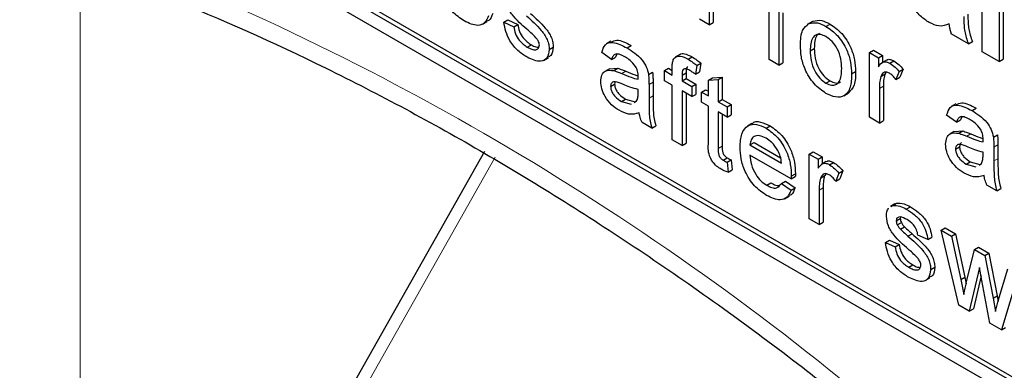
# Paper-space layout 'Blatt2' of a CAD drawing. Header units: millimetres. Extents: x 5 to 418, y 2 to 292.
# Tile 15 of 87: x 140.33 to 143.78, y 149.01 to 150.24. Entities that reach past the tile are written whole.
import ezdxf

# ---------------------------------------------------------------- set-up
doc = ezdxf.new("R2010")
doc.units = ezdxf.units.MM

psp = doc.layouts.new('Blatt2')

# ---------------------------------------------------------------- linework, layer by layer
at = {"color": 7, "linetype": 'Continuous', "lineweight": 25}
for p, q in [((138.3369, 152.08), (145.4079, 147.998)), ((140.1471, 151.084), (145.4079, 148.047)), ((140.1612, 151.0922), (145.4221, 148.0551)), ((143.6993, 150.1275), (143.6993, 150.4868)), ((143.7591, 150.4522), (143.7591, 150.093)), ((143.7733, 150.4604), (143.7733, 150.1011)), ((142.7445, 150.3644), (142.7445, 150.2215)), ((142.7586, 150.3726), (142.7586, 150.2296)), ((142.9539, 150.1006), (142.9539, 150.2915)), ((142.9883, 150.2716), (142.9883, 150.0807)), ((143.0025, 150.2635), (143.0025, 150.0888)), ((141.9508, 150.2236), (141.9667, 150.2328)), ((142.0259, 150.2305), (142.04, 150.2387)), ((142.0259, 150.2305), (142.0603, 150.2146)), ((142.04, 150.2387), (142.0745, 150.2228)), ((142.0603, 150.2146), (142.0745, 150.2228)), ((142.7445, 150.2215), (142.71, 150.2413)), ((142.7445, 150.2215), (142.7586, 150.2296)), ((143.1031, 150.232), (143.0872, 150.2228)), ((143.093, 150.226), (143.1072, 150.2342)), ((143.1531, 150.2163), (143.1673, 150.2244)), ((143.6514, 150.1551), (143.5916, 150.1897)), ((142.1078, 150.1435), (142.1219, 150.1516)), ((142.1843, 150.1356), (142.1985, 150.1437)), ((142.4003, 150.164), (142.3844, 150.1548)), ((142.4573, 150.1406), (142.4714, 150.1488)), ((143.0979, 150.1309), (143.1121, 150.1391)), ((143.6514, 150.1551), (143.6656, 150.1633)), ((142.1655, 150.0969), (142.1814, 150.1061)), ((142.4027, 150.1005), (142.3683, 150.1244)), ((142.4027, 150.1005), (142.4169, 150.1087)), ((142.4214, 150.1185), (142.4169, 150.1087)), ((142.6412, 150.1172), (142.6253, 150.108)), ((142.6703, 150.1012), (142.6844, 150.1094)), ((143.3053, 150.1244), (143.3194, 150.1326)), ((143.3053, 149.8977), (143.3053, 150.1244)), ((143.3053, 150.1244), (143.3363, 150.1065)), ((143.3194, 150.1326), (143.3505, 150.1147)), ((143.3363, 150.1065), (143.3505, 150.1147)), ((143.3363, 150.1065), (143.3363, 150.0749)), ((143.3505, 150.1147), (143.3505, 150.0897)), ((143.7591, 150.093), (143.6993, 150.1275)), ((142.7008, 150.0797), (142.6959, 150.0486)), ((142.7008, 150.0797), (142.7149, 150.0878)), ((142.7149, 150.0878), (142.71, 150.0568)), ((142.9883, 150.0807), (142.9539, 150.1006)), ((142.9883, 150.0807), (143.0025, 150.0888)), ((143.365, 150.0981), (143.3491, 150.089)), ((143.3764, 150.0874), (143.3906, 150.0955)), ((143.7591, 150.093), (143.7733, 150.1011)), ((142.3951, 150.0678), (142.3792, 150.0586)), ((142.3951, 150.0677), (142.4246, 150.0695)), ((142.4105, 150.0613), (142.4246, 150.0695)), ((142.532, 150.0478), (142.5461, 150.0559)), ((142.5874, 150.0615), (142.6015, 150.0697)), ((142.5874, 150.0257), (142.5874, 150.0615)), ((142.5874, 150.0615), (142.6149, 150.0456)), ((142.6015, 150.0697), (142.6149, 150.062)), ((142.6149, 150.0456), (142.6149, 150.0687)), ((142.6494, 150.0449), (142.6635, 150.0531)), ((142.6494, 150.0449), (142.6494, 150.0257)), ((142.6635, 150.0531), (142.6635, 150.0339)), ((142.6959, 150.0486), (142.71, 150.0568)), ((142.7417, 150.0276), (142.7559, 150.0358)), ((142.7559, 150.0358), (142.7903, 150.0385)), ((142.7762, 150.0304), (142.7903, 150.0385)), ((142.7903, 150.0385), (142.7903, 149.9607)), ((143.2426, 150.0504), (143.2567, 150.0586)), ((143.3451, 150.0406), (143.3592, 150.0488)), ((143.3631, 150.0545), (143.3592, 150.0488)), ((143.4087, 150.0581), (143.3979, 150.0298)), ((143.3979, 150.0298), (143.412, 150.038)), ((143.4087, 150.0581), (143.4228, 150.0663)), ((143.4228, 150.0663), (143.412, 150.038)), ((142.3993, 150.0057), (142.4134, 150.0139)), ((142.5337, 150.0128), (142.5337, 149.9643)), ((142.5478, 150.021), (142.5478, 149.9724)), ((142.6149, 150.0098), (142.5874, 150.0257)), ((142.6149, 149.8189), (142.6149, 150.0098)), ((142.6494, 150.0257), (142.6635, 150.0339)), ((142.6494, 150.0257), (142.6838, 150.0059)), ((142.6635, 150.0339), (142.698, 150.014)), ((142.6838, 150.0059), (142.698, 150.014)), ((142.6838, 150.0059), (142.6838, 149.9701)), ((142.698, 150.014), (142.698, 149.9782)), ((142.7417, 150.0276), (142.7762, 150.0304)), ((142.7417, 149.9724), (142.7417, 150.0276)), ((142.7762, 150.0304), (142.7762, 149.9525)), ((143.1531, 150.0174), (143.1673, 150.0255)), ((143.3539, 150.0064), (143.3539, 149.886)), ((142.4956, 149.9836), (142.4958, 149.9951)), ((142.6838, 149.9701), (142.6494, 149.9899)), ((142.6494, 149.9899), (142.6494, 149.799)), ((142.6635, 149.9818), (142.6635, 149.8072)), ((142.6838, 149.9701), (142.698, 149.9782)), ((142.7176, 149.9863), (142.7317, 149.9945)), ((142.7176, 149.9505), (142.7176, 149.9863)), ((142.7176, 149.9863), (142.7417, 149.9724)), ((142.7317, 149.9945), (142.7417, 149.9888)), ((143.2153, 149.9728), (143.2312, 149.982)), ((143.3398, 149.9983), (143.3398, 149.8778)), ((142.437, 149.9534), (142.4511, 149.9616)), ((142.437, 149.9534), (142.4709, 149.9441)), ((142.4511, 149.9616), (142.485, 149.9523)), ((142.4816, 149.9501), (142.4905, 149.9551)), ((142.7417, 149.9366), (142.7176, 149.9505)), ((142.7417, 149.8094), (142.7417, 149.9366)), ((142.7762, 149.9525), (142.7903, 149.9607)), ((142.7762, 149.9525), (142.8072, 149.9346)), ((142.7903, 149.9607), (142.8213, 149.9428)), ((142.8072, 149.9346), (142.8213, 149.9428)), ((142.8072, 149.9346), (142.8072, 149.8988)), ((142.8213, 149.9428), (142.8213, 149.907)), ((143.6074, 149.9445), (143.5915, 149.9353)), ((142.8072, 149.8988), (142.7762, 149.9167)), ((142.7762, 149.9167), (142.7762, 149.7881)), ((142.7903, 149.9086), (142.7903, 149.7962)), ((142.8072, 149.8988), (142.8213, 149.907)), ((143.6098, 149.881), (143.5754, 149.9049)), ((143.6284, 149.8991), (143.624, 149.8892)), ((143.6644, 149.9211), (143.6785, 149.9293)), ((142.544, 149.8598), (142.5095, 149.8797)), ((142.544, 149.8598), (142.5581, 149.868)), ((142.8941, 149.8759), (142.8782, 149.8667)), ((142.9434, 149.86), (142.9575, 149.8681)), ((143.3398, 149.8778), (143.3053, 149.8977)), ((143.3398, 149.8778), (143.3539, 149.886)), ((143.6098, 149.881), (143.624, 149.8892)), ((143.6022, 149.8483), (143.5863, 149.8391)), ((143.6022, 149.8482), (143.6317, 149.85)), ((143.6176, 149.8419), (143.6317, 149.85)), ((143.7391, 149.8283), (143.7532, 149.8364)), ((142.6494, 149.799), (142.6149, 149.8189)), ((142.6494, 149.799), (142.6635, 149.8072)), ((142.8871, 149.801), (142.9012, 149.8092)), ((142.8871, 149.801), (142.9973, 149.7373)), ((142.9012, 149.8092), (142.994, 149.7556)), ((143.7549, 149.8015), (143.7549, 149.7529)), ((141.9578, 149.7783), (141.3033, 148.6177)), ((143.0316, 149.6818), (142.8871, 149.7652)), ((143.0945, 149.7688), (143.1086, 149.7769)), ((143.0945, 149.542), (143.0945, 149.7688)), ((143.0945, 149.7688), (143.1255, 149.7509)), ((143.1086, 149.7769), (143.1396, 149.7591)), ((143.6064, 149.7862), (143.6205, 149.7944)), ((143.7027, 149.7641), (143.7028, 149.7756)), ((143.7407, 149.7933), (143.7407, 149.7448)), ((142.7937, 149.7475), (142.8078, 149.7557)), ((142.8072, 149.7407), (142.8213, 149.7489)), ((142.8072, 149.7407), (142.8106, 149.7053)), ((142.8213, 149.7489), (142.8248, 149.7135)), ((143.1255, 149.7509), (143.1396, 149.7591)), ((143.1255, 149.7509), (143.1255, 149.7192)), ((143.1542, 149.7425), (143.1383, 149.7333)), ((143.1396, 149.7591), (143.1396, 149.7341)), ((143.1656, 149.7317), (143.1797, 149.7399)), ((143.6441, 149.734), (143.6582, 149.7421)), ((143.6441, 149.734), (143.6779, 149.7247)), ((143.6582, 149.7421), (143.6921, 149.7328)), ((143.6887, 149.7307), (143.6976, 149.7356)), ((142.8106, 149.7053), (142.8248, 149.7135)), ((143.0318, 149.6919), (143.0459, 149.7)), ((143.1343, 149.685), (143.1484, 149.6931)), ((143.1523, 149.6988), (143.1484, 149.6931)), ((143.1978, 149.7025), (143.1871, 149.6742)), ((143.1978, 149.7025), (143.212, 149.7106)), ((143.212, 149.7106), (143.2012, 149.6824)), ((142.9458, 149.6597), (142.9599, 149.6679)), ((142.997, 149.666), (143.0111, 149.6741)), ((142.997, 149.666), (143.0307, 149.6425)), ((143.0111, 149.6741), (143.0448, 149.6507)), ((143.0316, 149.6818), (143.0458, 149.6899)), ((143.1871, 149.6742), (143.2012, 149.6824)), ((143.7511, 149.6404), (143.7166, 149.6602)), ((143.0307, 149.6425), (143.0448, 149.6507)), ((143.1289, 149.6426), (143.1289, 149.5222)), ((143.1431, 149.6508), (143.1431, 149.5303)), ((143.7511, 149.6404), (143.7652, 149.6485)), ((143.0091, 149.6127), (143.025, 149.6219)), ((143.3945, 149.5943), (143.3786, 149.5851)), ((143.3811, 149.5848), (143.3861, 149.5885)), ((143.3861, 149.5885), (143.4003, 149.5966)), ((143.3952, 149.593), (143.4003, 149.5966)), ((143.4342, 149.5766), (143.4483, 149.5848)), ((143.1289, 149.5222), (143.0945, 149.542)), ((143.1289, 149.5222), (143.1431, 149.5303)), ((143.399, 149.5352), (143.4131, 149.5434)), ((143.4026, 149.5213), (143.4168, 149.5295)), ((143.414, 149.5484), (143.4131, 149.5434)), ((143.414, 149.5057), (143.4281, 149.5138)), ((143.44, 149.4819), (143.4542, 149.4901)), ((143.5092, 149.4697), (143.4748, 149.4856)), ((143.5564, 149.5021), (143.5706, 149.5103)), ((143.6177, 149.24), (143.5564, 149.5021)), ((143.5564, 149.5021), (143.5923, 149.4814)), ((143.5706, 149.5103), (143.6064, 149.4896)), ((143.5923, 149.4814), (143.6064, 149.4896)), ((143.6064, 149.4896), (143.6393, 149.3385)), ((143.3611, 149.4597), (143.3753, 149.4679)), ((143.3611, 149.4597), (143.3956, 149.4438)), ((143.3753, 149.4679), (143.4097, 149.452)), ((143.3956, 149.4438), (143.4097, 149.452)), ((143.5092, 149.4697), (143.5234, 149.4778)), ((143.5923, 149.4814), (143.6251, 149.3303)), ((143.6441, 149.3173), (143.6732, 149.4347)), ((143.6732, 149.4347), (143.6873, 149.4429)), ((143.6732, 149.4347), (143.7088, 149.4141)), ((143.6873, 149.4429), (143.723, 149.4223)), ((143.7088, 149.4141), (143.723, 149.4223)), ((143.723, 149.4223), (143.7519, 149.2722)), ((143.7088, 149.4141), (143.7377, 149.2641)), ((143.443, 149.3726), (143.4572, 149.3808)), ((143.5196, 149.3648), (143.5337, 149.3729)), ((143.6908, 149.3722), (143.6546, 149.2187)), ((143.6989, 149.3266), (143.6908, 149.3722)), ((143.7561, 149.255), (143.7892, 149.3677)), ((143.8251, 149.347), (143.767, 149.1538)), ((143.5007, 149.3261), (143.5166, 149.3353)), ((143.6251, 149.3303), (143.6393, 149.3385)), ((143.6251, 149.3303), (143.635, 149.2772)), ((143.6393, 149.3385), (143.6436, 149.3151)), ((143.696, 149.3426), (143.6688, 149.2268)), ((143.7269, 149.1769), (143.6989, 149.3266)), ((143.7377, 149.2641), (143.7519, 149.2722)), ((143.7377, 149.2641), (143.7459, 149.2179)), ((143.7459, 149.2179), (143.7561, 149.255)), ((143.7519, 149.2722), (143.7554, 149.2523)), ((143.6546, 149.2187), (143.6177, 149.24)), ((143.6546, 149.2187), (143.6688, 149.2268)), ((143.767, 149.1538), (143.7269, 149.1769)), ((143.767, 149.1538), (143.7811, 149.162))]:
    psp.add_line(p, q, dxfattribs=at)
at = {"color": 7, "linetype": 'Continuous', "lineweight": 18}
for p, q in [((140.543, 150.3392), (140.543, 147.7712)), ((142.4388, 150.0507), (142.453, 150.0589)), ((142.5337, 150.0128), (142.5478, 150.021)), ((143.3398, 149.9983), (143.3539, 150.0064)), ((142.5337, 149.9643), (142.5478, 149.9724)), ((143.6459, 149.8312), (143.66, 149.8394)), ((142.7762, 149.7881), (142.7903, 149.7962)), ((143.7407, 149.7933), (143.7549, 149.8015)), ((141.9949, 149.758), (141.3404, 148.5974)), ((143.7407, 149.7448), (143.7549, 149.7529)), ((143.1289, 149.6426), (143.1431, 149.6508))]:
    psp.add_line(p, q, dxfattribs=at)
psp.add_arc((137.1718, 141.5565), 9.567, 50.30384, 69.70154, dxfattribs=at)
at = {"color": 7, "linetype": 'Continuous', "lineweight": 25}
for points, knots in [([(140.5662, 150.4221), (140.6613, 150.3875), (140.9379, 150.2867), (141.4027, 150.0781), (141.9593, 149.78), (142.5168, 149.4293), (142.9635, 149.1092), (143.2225, 148.9037), (143.2984, 148.8436)], [0, 0, 0, 0, 0.106109, 0.308603, 0.511101, 0.713584, 0.916095, 1, 1, 1, 1]), ([(141.887, 150.2351), (141.8724, 150.245), (141.8435, 150.2648), (141.811, 150.3152), (141.7962, 150.3637), (141.795, 150.3906), (141.7944, 150.404)], [0, 0, 0, 0, 0.279952, 0.558661, 0.778994, 1, 1, 1, 1]), ([(143.5144, 150.2296), (143.5038, 150.2367), (143.4825, 150.2507), (143.457, 150.2851), (143.4422, 150.3211), (143.4407, 150.3412), (143.44, 150.3512)], [0, 0, 0, 0, 0.280489, 0.55953, 0.779597, 1, 1, 1, 1]), ([(142.1058, 150.2069), (142.0883, 150.2221), (142.0664, 150.2411), (142.0442, 150.2713), (142.0326, 150.2942), (142.0306, 150.3108), (142.0293, 150.3219)], [0, 0, 0, 0, 0.501321, 0.626592, 0.751817, 1, 1, 1, 1]), ([(141.9724, 150.2534), (141.9686, 150.2444), (141.9608, 150.2263), (141.9308, 150.2147), (141.9036, 150.2274), (141.887, 150.2351)], [0, 0, 0, 0, 0.2806132, 0.5608329, 1, 1, 1, 1]), ([(141.9866, 150.2616), (141.9832, 150.2516), (141.9789, 150.2387), (141.9682, 150.2353), (141.9658, 150.2346)], [0, 0, 0, 0, 0.776004, 1, 1, 1, 1]), ([(142.1048, 150.2527), (142.1227, 150.2371), (142.145, 150.2176), (142.1686, 150.1873), (142.1779, 150.17), (142.1835, 150.1519), (142.1841, 150.141), (142.1843, 150.1356)], [0, 0, 0, 0, 0.500446, 0.625396, 0.750274, 0.875069, 1, 1, 1, 1]), ([(142.1189, 150.2609), (142.1368, 150.2453), (142.1591, 150.2258), (142.1827, 150.1955), (142.192, 150.1782), (142.1977, 150.1601), (142.1982, 150.1492), (142.1985, 150.1437)], [0, 0, 0, 0, 0.500446, 0.625396, 0.750274, 0.875069, 1, 1, 1, 1]), ([(143.6355, 150.2502), (143.6356, 150.24), (143.6358, 150.2233), (143.638, 150.1989), (143.6435, 150.1771), (143.6488, 150.1624), (143.6514, 150.1551)], [0, 0, 0, 0, 0.340129, 0.560069, 0.779965, 1, 1, 1, 1]), ([(143.6496, 150.2584), (143.6497, 150.2482), (143.65, 150.2315), (143.6521, 150.2071), (143.6576, 150.1852), (143.6629, 150.1706), (143.6656, 150.1633)], [0, 0, 0, 0, 0.340129, 0.560069, 0.779965, 1, 1, 1, 1]), ([(142.1074, 150.1079), (142.0965, 150.1148), (142.0748, 150.1285), (142.047, 150.1618), (142.0315, 150.1984), (142.0277, 150.2198), (142.0259, 150.2305)], [0, 0, 0, 0, 0.280739, 0.559297, 0.779311, 1, 1, 1, 1]), ([(142.0603, 150.2146), (142.0617, 150.2067), (142.0645, 150.1908), (142.0812, 150.1614), (142.0977, 150.1503), (142.1078, 150.1435)], [0, 0, 0, 0, 0.281314, 0.561069, 1, 1, 1, 1]), ([(142.0745, 150.2228), (142.0758, 150.2148), (142.0786, 150.199), (142.0953, 150.1696), (142.1118, 150.1584), (142.1219, 150.1516)], [0, 0, 0, 0, 0.281314, 0.561069, 1, 1, 1, 1]), ([(143.0635, 150.1507), (143.0642, 150.1697), (143.0656, 150.2036), (143.0847, 150.2192), (143.093, 150.226)], [0, 0, 0, 0, 0.560963, 1, 1, 1, 1]), ([(143.093, 150.226), (143.1032, 150.2283), (143.1214, 150.2324), (143.1434, 150.2212), (143.1531, 150.2163)], [0, 0, 0, 0, 0.559033, 1, 1, 1, 1]), ([(143.1072, 150.2342), (143.1174, 150.2365), (143.1356, 150.2406), (143.1576, 150.2294), (143.1673, 150.2244)], [0, 0, 0, 0, 0.559033, 1, 1, 1, 1]), ([(143.1531, 150.2163), (143.1673, 150.2063), (143.1955, 150.1865), (143.2262, 150.1369), (143.2409, 150.0897), (143.242, 150.0635), (143.2426, 150.0504)], [0, 0, 0, 0, 0.279556, 0.5586, 0.778991, 1, 1, 1, 1]), ([(143.1673, 150.2244), (143.1814, 150.2145), (143.2096, 150.1946), (143.2403, 150.1451), (143.255, 150.0979), (143.2562, 150.0717), (143.2567, 150.0586)], [0, 0, 0, 0, 0.279556, 0.5586, 0.778991, 1, 1, 1, 1]), ([(143.5838, 150.2249), (143.5725, 150.2203), (143.5523, 150.2121), (143.526, 150.2243), (143.5144, 150.2296)], [0, 0, 0, 0, 0.559709, 1, 1, 1, 1]), ([(143.5859, 150.215), (143.5856, 150.2168), (143.5849, 150.2201), (143.5841, 150.2234), (143.5838, 150.2249)], [0, 0, 0, 0, 0.560047, 1, 1, 1, 1]), ([(143.5916, 150.1897), (143.5904, 150.1944), (143.5884, 150.2029), (143.5867, 150.2113), (143.5859, 150.215)], [0, 0, 0, 0, 0.559958, 1, 1, 1, 1]), ([(142.1381, 150.1766), (142.1322, 150.1825), (142.1215, 150.1932), (142.1106, 150.2027), (142.1058, 150.2069)], [0, 0, 0, 0, 0.559788, 1, 1, 1, 1]), ([(142.1499, 150.1514), (142.1497, 150.1538), (142.1493, 150.1586), (142.1451, 150.1678), (142.1408, 150.1732), (142.1381, 150.1766)], [0, 0, 0, 0, 0.279757, 0.559839, 1, 1, 1, 1]), ([(143.1531, 150.1805), (143.1468, 150.1835), (143.1342, 150.1895), (143.1178, 150.1872), (143.1003, 150.172), (143.0989, 150.1479), (143.0979, 150.1309)], [0, 0, 0, 0, 0.187137, 0.374025, 0.561097, 1, 1, 1, 1]), ([(143.1303, 150.192), (143.1269, 150.1895), (143.1136, 150.18), (143.1127, 150.1566), (143.1121, 150.1391)], [0, 0, 0, 0, 0.254643, 1, 1, 1, 1]), ([(143.2082, 150.0685), (143.2077, 150.0795), (143.2069, 150.1015), (143.1948, 150.136), (143.1752, 150.165), (143.1605, 150.1753), (143.1531, 150.1805)], [0, 0, 0, 0, 0.281064, 0.560316, 0.780174, 1, 1, 1, 1]), ([(142.1078, 150.1435), (142.1131, 150.1406), (142.1236, 150.135), (142.1375, 150.1329), (142.1477, 150.1384), (142.1492, 150.1471), (142.1499, 150.1514)], [0, 0, 0, 0, 0.281188, 0.560952, 0.781095, 1, 1, 1, 1]), ([(142.1219, 150.1516), (142.1273, 150.1486), (142.1362, 150.1435), (142.1443, 150.1432), (142.1475, 150.1431)], [0, 0, 0, 0, 0.596492, 1, 1, 1, 1]), ([(142.1985, 150.1437), (142.1973, 150.132), (142.1956, 150.1147), (142.1837, 150.1101), (142.1799, 150.1086)], [0, 0, 0, 0, 0.679034, 1, 1, 1, 1]), ([(142.3683, 150.1244), (142.3715, 150.1349), (142.3778, 150.1558), (142.4117, 150.1637), (142.44, 150.1494), (142.4573, 150.1406)], [0, 0, 0, 0, 0.2804297, 0.5593032, 1, 1, 1, 1]), ([(142.4014, 150.1618), (142.4077, 150.1645), (142.427, 150.173), (142.4535, 150.1585), (142.4714, 150.1488)], [0, 0, 0, 0, 0.323837, 1, 1, 1, 1]), ([(142.4573, 150.1406), (142.4752, 150.1291), (142.5002, 150.1132), (142.526, 150.0745), (142.53, 150.0567), (142.532, 150.0478)], [0, 0, 0, 0, 0.559253, 0.779195, 1, 1, 1, 1]), ([(143.1531, 149.9816), (143.1387, 149.9916), (143.11, 150.0118), (143.0787, 150.0627), (143.0651, 150.1107), (143.064, 150.1373), (143.0635, 150.1507)], [0, 0, 0, 0, 0.279616, 0.558371, 0.778858, 1, 1, 1, 1]), ([(143.1121, 150.1391), (143.1125, 150.1279), (143.1133, 150.1056), (143.1249, 150.0706), (143.1449, 150.0412), (143.1598, 150.0307), (143.1673, 150.0255)], [0, 0, 0, 0, 0.281129, 0.560384, 0.780159, 1, 1, 1, 1]), ([(142.1843, 150.1356), (142.1827, 150.1246), (142.1794, 150.1027), (142.1505, 150.0884), (142.1238, 150.1005), (142.1074, 150.1079)], [0, 0, 0, 0, 0.279926, 0.560038, 1, 1, 1, 1]), ([(142.4511, 150.1084), (142.4452, 150.1116), (142.4335, 150.1179), (142.4172, 150.1213), (142.4073, 150.113), (142.4043, 150.1047), (142.4027, 150.1005)], [0, 0, 0, 0, 0.280855, 0.559751, 0.7795, 1, 1, 1, 1]), ([(142.4869, 150.0757), (142.4807, 150.0834), (142.4695, 150.0973), (142.4567, 150.105), (142.4511, 150.1084)], [0, 0, 0, 0, 0.557871, 1, 1, 1, 1]), ([(142.6186, 150.099), (142.6215, 150.1032), (142.6274, 150.1116), (142.646, 150.1137), (142.661, 150.1059), (142.6703, 150.1012)], [0, 0, 0, 0, 0.279458, 0.559661, 1, 1, 1, 1]), ([(142.6415, 150.1167), (142.6419, 150.1171), (142.6455, 150.1213), (142.6605, 150.1212), (142.6753, 150.1138), (142.6844, 150.1094)], [0, 0, 0, 0, 0.041167, 0.414036, 1, 1, 1, 1]), ([(142.6844, 150.1094), (142.6901, 150.1058), (142.7004, 150.0994), (142.7105, 150.0914), (142.7149, 150.0878)], [0, 0, 0, 0, 0.559945, 1, 1, 1, 1]), ([(143.0979, 150.1309), (143.0983, 150.1197), (143.0992, 150.0974), (143.1107, 150.0624), (143.1308, 150.033), (143.1457, 150.0226), (143.1531, 150.0174)], [0, 0, 0, 0, 0.281129, 0.560384, 0.780159, 1, 1, 1, 1]), ([(142.4958, 150.0401), (142.4956, 150.0466), (142.4954, 150.058), (142.4895, 150.0703), (142.4869, 150.0757)], [0, 0, 0, 0, 0.561903, 1, 1, 1, 1]), ([(142.6149, 150.0687), (142.6149, 150.0748), (142.615, 150.0858), (142.6175, 150.095), (142.6186, 150.099)], [0, 0, 0, 0, 0.5603701, 1, 1, 1, 1]), ([(142.6701, 150.0739), (142.6692, 150.0738), (142.6653, 150.0735), (142.6641, 150.0641), (142.6637, 150.0568), (142.6635, 150.0531)], [0, 0, 0, 0, 0.131284, 0.564968, 1, 1, 1, 1]), ([(142.6703, 150.1012), (142.676, 150.0976), (142.6863, 150.0912), (142.6963, 150.0832), (142.7008, 150.0797)], [0, 0, 0, 0, 0.559945, 1, 1, 1, 1]), ([(143.3363, 150.0749), (143.3415, 150.082), (143.3486, 150.092), (143.3647, 150.0929), (143.3725, 150.0892), (143.3764, 150.0874)], [0, 0, 0, 0, 0.5595991, 0.7797717, 1, 1, 1, 1]), ([(143.3657, 150.0971), (143.3666, 150.0981), (143.3698, 150.1015), (143.379, 150.1008), (143.3867, 150.0973), (143.3906, 150.0955)], [0, 0, 0, 0, 0.169155, 0.584525, 1, 1, 1, 1]), ([(143.3764, 150.0874), (143.3828, 150.083), (143.3941, 150.0752), (143.4042, 150.0633), (143.4087, 150.0581)], [0, 0, 0, 0, 0.559546, 1, 1, 1, 1]), ([(143.3906, 150.0955), (143.3969, 150.0912), (143.4082, 150.0834), (143.4183, 150.0715), (143.4228, 150.0663)], [0, 0, 0, 0, 0.559546, 1, 1, 1, 1]), ([(142.3649, 150.0233), (142.3656, 150.0313), (142.3671, 150.0472), (142.3822, 150.0645), (142.3998, 150.0625), (142.4105, 150.0613)], [0, 0, 0, 0, 0.280458, 0.560983, 1, 1, 1, 1]), ([(142.4105, 150.0613), (142.4157, 150.0596), (142.4251, 150.0566), (142.4346, 150.0525), (142.4388, 150.0507)], [0, 0, 0, 0, 0.5599184, 1, 1, 1, 1]), ([(142.4246, 150.0695), (142.4299, 150.0678), (142.4392, 150.0648), (142.4488, 150.0607), (142.453, 150.0589)], [0, 0, 0, 0, 0.5599184, 1, 1, 1, 1]), ([(142.4388, 150.0507), (142.4496, 150.0461), (142.4688, 150.0378), (142.4874, 150.033), (142.4956, 150.031)], [0, 0, 0, 0, 0.560185, 1, 1, 1, 1]), ([(142.453, 150.0589), (142.4637, 150.0541), (142.4787, 150.0475), (142.4932, 150.0437), (142.4973, 150.0426)], [0, 0, 0, 0, 0.719639, 1, 1, 1, 1]), ([(142.4956, 150.031), (142.4956, 150.0327), (142.4957, 150.0357), (142.4957, 150.0388), (142.4958, 150.0401)], [0, 0, 0, 0, 0.5600235, 1, 1, 1, 1]), ([(142.532, 150.0478), (142.5326, 150.0411), (142.5336, 150.0292), (142.5336, 150.0178), (142.5337, 150.0128)], [0, 0, 0, 0, 0.559817, 1, 1, 1, 1]), ([(142.5461, 150.0559), (142.5467, 150.0493), (142.5478, 150.0373), (142.5478, 150.026), (142.5478, 150.021)], [0, 0, 0, 0, 0.559817, 1, 1, 1, 1]), ([(142.6766, 150.0617), (142.6723, 150.0641), (142.6638, 150.0687), (142.6526, 150.0675), (142.6497, 150.0563), (142.6495, 150.0487), (142.6494, 150.0449)], [0, 0, 0, 0, 0.281469, 0.557719, 0.778516, 1, 1, 1, 1]), ([(142.6959, 150.0486), (142.6923, 150.0513), (142.6859, 150.0561), (142.6794, 150.06), (142.6766, 150.0617)], [0, 0, 0, 0, 0.559924, 1, 1, 1, 1]), ([(143.1531, 150.0174), (143.1595, 150.0143), (143.1723, 150.0083), (143.1887, 150.0111), (143.206, 150.0268), (143.2073, 150.0513), (143.2082, 150.0685)], [0, 0, 0, 0, 0.187044, 0.373945, 0.560983, 1, 1, 1, 1]), ([(143.2426, 150.0504), (143.2421, 150.0338), (143.2412, 150.0007), (143.2202, 149.9703), (143.1874, 149.9657), (143.1646, 149.9763), (143.1531, 149.9816)], [0, 0, 0, 0, 0.2810332, 0.5595131, 0.779602, 1, 1, 1, 1]), ([(143.2567, 150.0586), (143.2565, 150.0415), (143.2561, 150.0082), (143.2391, 149.9909), (143.2308, 149.9826)], [0, 0, 0, 0, 0.512915, 1, 1, 1, 1]), ([(143.3451, 150.0406), (143.3433, 150.0333), (143.3402, 150.0201), (143.3399, 150.0049), (143.3398, 149.9983)], [0, 0, 0, 0, 0.559888, 1, 1, 1, 1]), ([(143.3751, 150.0523), (143.3711, 150.0541), (143.3633, 150.0575), (143.3515, 150.0543), (143.3475, 150.0458), (143.3451, 150.0406)], [0, 0, 0, 0, 0.280305, 0.560911, 1, 1, 1, 1]), ([(143.3592, 150.0488), (143.3575, 150.0414), (143.3543, 150.0283), (143.354, 150.0131), (143.3539, 150.0064)], [0, 0, 0, 0, 0.559888, 1, 1, 1, 1]), ([(143.3979, 150.0298), (143.394, 150.035), (143.3869, 150.0442), (143.3787, 150.0499), (143.3751, 150.0523)], [0, 0, 0, 0, 0.560116, 1, 1, 1, 1]), ([(142.4291, 149.9222), (142.4201, 149.9279), (142.4022, 149.9395), (142.3799, 149.9674), (142.3667, 149.9978), (142.3655, 150.0148), (142.3649, 150.0233)], [0, 0, 0, 0, 0.2808155, 0.5596902, 0.7796958, 1, 1, 1, 1]), ([(142.4439, 150.0126), (142.4341, 150.0171), (142.4218, 150.0227), (142.4088, 150.0222), (142.4036, 150.0192), (142.4, 150.0137), (142.3995, 150.0084), (142.3993, 150.0057)], [0, 0, 0, 0, 0.50028, 0.625326, 0.750269, 0.875147, 1, 1, 1, 1]), ([(142.3993, 150.0057), (142.3997, 150.0018), (142.4004, 149.9939), (142.4065, 149.9813), (142.4183, 149.9655), (142.4293, 149.9584), (142.437, 149.9534)], [0, 0, 0, 0, 0.186565, 0.373467, 0.560613, 1, 1, 1, 1]), ([(142.4151, 150.0222), (142.4149, 150.022), (142.4136, 150.0199), (142.4135, 150.0167), (142.4134, 150.0139)], [0, 0, 0, 0, 0.114706, 1, 1, 1, 1]), ([(142.4134, 150.0139), (142.4138, 150.0099), (142.4145, 150.0021), (142.4206, 149.9894), (142.4325, 149.9737), (142.4434, 149.9666), (142.4511, 149.9616)], [0, 0, 0, 0, 0.186565, 0.373467, 0.560613, 1, 1, 1, 1]), ([(142.4958, 149.9951), (142.4862, 149.9975), (142.4692, 150.0018), (142.4516, 150.0093), (142.4439, 150.0126)], [0, 0, 0, 0, 0.55976, 1, 1, 1, 1]), ([(143.1673, 150.0255), (143.1736, 150.0226), (143.1861, 150.0168), (143.1989, 150.0174), (143.2033, 150.0216), (143.2038, 150.0222)], [0, 0, 0, 0, 0.465388, 0.930416, 1, 1, 1, 1]), ([(142.4905, 149.9551), (142.4923, 149.9598), (142.4954, 149.9681), (142.4955, 149.9789), (142.4956, 149.9836)], [0, 0, 0, 0, 0.558995, 1, 1, 1, 1]), ([(142.5478, 149.9724), (142.5478, 149.961), (142.5479, 149.9423), (142.5486, 149.9159), (142.5508, 149.8926), (142.5557, 149.8762), (142.5581, 149.868)], [0, 0, 0, 0, 0.340206, 0.560339, 0.780175, 1, 1, 1, 1]), ([(142.5337, 149.9643), (142.5337, 149.9529), (142.5338, 149.9341), (142.5345, 149.9078), (142.5367, 149.8845), (142.5415, 149.868), (142.544, 149.8598)], [0, 0, 0, 0, 0.340206, 0.560339, 0.780175, 1, 1, 1, 1]), ([(143.5754, 149.9049), (143.5785, 149.9154), (143.5848, 149.9364), (143.6188, 149.9442), (143.6471, 149.9299), (143.6644, 149.9211)], [0, 0, 0, 0, 0.2804297, 0.5593032, 1, 1, 1, 1]), ([(143.6085, 149.9423), (143.6147, 149.945), (143.6341, 149.9535), (143.6606, 149.9391), (143.6785, 149.9293)], [0, 0, 0, 0, 0.323837, 1, 1, 1, 1]), ([(142.4992, 149.9135), (142.4874, 149.9102), (142.4665, 149.9043), (142.4405, 149.9167), (142.4291, 149.9222)], [0, 0, 0, 0, 0.559971, 1, 1, 1, 1]), ([(142.5095, 149.8797), (142.5068, 149.8861), (142.5019, 149.8975), (142.5, 149.9086), (142.4992, 149.9135)], [0, 0, 0, 0, 0.559697, 1, 1, 1, 1]), ([(143.6582, 149.8889), (143.6523, 149.8921), (143.6406, 149.8984), (143.6243, 149.9018), (143.6144, 149.8936), (143.6113, 149.8852), (143.6098, 149.881)], [0, 0, 0, 0, 0.280855, 0.559751, 0.7795, 1, 1, 1, 1]), ([(143.6644, 149.9211), (143.6823, 149.9097), (143.7073, 149.8937), (143.7331, 149.8551), (143.7371, 149.8372), (143.7391, 149.8283)], [0, 0, 0, 0, 0.559253, 0.779195, 1, 1, 1, 1]), ([(142.8526, 149.7931), (142.8535, 149.8094), (142.8552, 149.842), (142.8769, 149.8708), (142.9091, 149.8764), (142.932, 149.8655), (142.9434, 149.86)], [0, 0, 0, 0, 0.280748, 0.559775, 0.779666, 1, 1, 1, 1]), ([(142.8945, 149.8755), (142.8948, 149.8758), (142.9009, 149.8841), (142.9242, 149.8834), (142.9464, 149.8732), (142.9575, 149.8681)], [0, 0, 0, 0, 0.024421, 0.511721, 1, 1, 1, 1]), ([(142.9575, 149.8681), (142.9718, 149.858), (143.0003, 149.8378), (143.0306, 149.787), (143.0442, 149.7396), (143.0454, 149.7132), (143.0459, 149.7)], [0, 0, 0, 0, 0.279366, 0.558398, 0.778885, 1, 1, 1, 1]), ([(143.694, 149.8563), (143.6877, 149.864), (143.6766, 149.8778), (143.6638, 149.8855), (143.6582, 149.8889)], [0, 0, 0, 0, 0.557871, 1, 1, 1, 1]), ([(142.9432, 149.8243), (142.9355, 149.828), (142.9202, 149.8354), (142.9017, 149.8323), (142.8899, 149.8201), (142.888, 149.8074), (142.8871, 149.801)], [0, 0, 0, 0, 0.28019, 0.559728, 0.779642, 1, 1, 1, 1]), ([(142.9434, 149.86), (142.9577, 149.8498), (142.9861, 149.8296), (143.0165, 149.7789), (143.0301, 149.7314), (143.0312, 149.7051), (143.0318, 149.6919)], [0, 0, 0, 0, 0.279366, 0.558398, 0.778885, 1, 1, 1, 1]), ([(143.5719, 149.8039), (143.5727, 149.8118), (143.5742, 149.8277), (143.5893, 149.845), (143.6069, 149.843), (143.6176, 149.8419)], [0, 0, 0, 0, 0.280458, 0.560983, 1, 1, 1, 1]), ([(143.6176, 149.8419), (143.6228, 149.8402), (143.6322, 149.8371), (143.6417, 149.833), (143.6459, 149.8312)], [0, 0, 0, 0, 0.5599184, 1, 1, 1, 1]), ([(143.6317, 149.85), (143.637, 149.8483), (143.6463, 149.8453), (143.6558, 149.8412), (143.66, 149.8394)], [0, 0, 0, 0, 0.5599184, 1, 1, 1, 1]), ([(143.6459, 149.8312), (143.6567, 149.8266), (143.6759, 149.8183), (143.6945, 149.8136), (143.7027, 149.8115)], [0, 0, 0, 0, 0.560185, 1, 1, 1, 1]), ([(143.66, 149.8394), (143.6708, 149.8346), (143.6858, 149.828), (143.7003, 149.8242), (143.7044, 149.8231)], [0, 0, 0, 0, 0.719639, 1, 1, 1, 1]), ([(143.7028, 149.8207), (143.7027, 149.8271), (143.7025, 149.8385), (143.6966, 149.8509), (143.694, 149.8563)], [0, 0, 0, 0, 0.561903, 1, 1, 1, 1]), ([(143.7532, 149.8364), (143.7538, 149.8298), (143.7549, 149.8179), (143.7549, 149.8065), (143.7549, 149.8015)], [0, 0, 0, 0, 0.559817, 1, 1, 1, 1]), ([(142.7863, 149.7159), (142.7809, 149.7193), (142.7701, 149.726), (142.7546, 149.7422), (142.7397, 149.7735), (142.7409, 149.7946), (142.7417, 149.8094)], [0, 0, 0, 0, 0.187433, 0.373821, 0.559462, 1, 1, 1, 1]), ([(142.7903, 149.7962), (142.7899, 149.789), (142.7893, 149.78), (142.7947, 149.7679), (142.7999, 149.7606), (142.8046, 149.7577), (142.8078, 149.7557)], [0, 0, 0, 0, 0.499596, 0.625239, 0.750354, 1, 1, 1, 1]), ([(142.9847, 149.7813), (142.9778, 149.7915), (142.9656, 149.8098), (142.9501, 149.8198), (142.9432, 149.8243)], [0, 0, 0, 0, 0.558512, 1, 1, 1, 1]), ([(143.6362, 149.7027), (143.6272, 149.7085), (143.6093, 149.72), (143.587, 149.748), (143.5738, 149.7784), (143.5726, 149.7954), (143.5719, 149.8039)], [0, 0, 0, 0, 0.2808155, 0.5596902, 0.7796958, 1, 1, 1, 1]), ([(143.651, 149.7932), (143.6412, 149.7976), (143.6289, 149.8032), (143.6159, 149.8027), (143.6107, 149.7998), (143.6071, 149.7943), (143.6066, 149.7889), (143.6064, 149.7862)], [0, 0, 0, 0, 0.50028, 0.625326, 0.750269, 0.875147, 1, 1, 1, 1]), ([(143.6276, 149.8089), (143.6267, 149.8085), (143.624, 149.8072), (143.6213, 149.8023), (143.6208, 149.797), (143.6205, 149.7944)], [0, 0, 0, 0, 0.193903, 0.596991, 1, 1, 1, 1]), ([(143.7027, 149.8115), (143.7027, 149.8132), (143.7028, 149.8163), (143.7028, 149.8193), (143.7028, 149.8207)], [0, 0, 0, 0, 0.560023, 1, 1, 1, 1]), ([(143.7391, 149.8283), (143.7397, 149.8216), (143.7407, 149.8097), (143.7407, 149.7983), (143.7407, 149.7933)], [0, 0, 0, 0, 0.559817, 1, 1, 1, 1]), ([(142.7762, 149.7881), (142.7757, 149.7809), (142.7752, 149.7718), (142.7805, 149.7597), (142.7857, 149.7525), (142.7905, 149.7495), (142.7937, 149.7475)], [0, 0, 0, 0, 0.499596, 0.625239, 0.750354, 1, 1, 1, 1]), ([(142.9452, 149.6242), (142.9307, 149.6341), (142.9017, 149.6539), (142.8693, 149.7043), (142.8544, 149.7528), (142.8532, 149.7796), (142.8526, 149.7931)], [0, 0, 0, 0, 0.279952, 0.558661, 0.778994, 1, 1, 1, 1]), ([(142.8871, 149.7652), (142.8882, 149.7543), (142.8903, 149.7326), (142.9047, 149.6997), (142.9247, 149.6739), (142.9387, 149.6644), (142.9458, 149.6597)], [0, 0, 0, 0, 0.280633, 0.559687, 0.779661, 1, 1, 1, 1]), ([(142.9973, 149.7373), (142.9964, 149.7454), (142.9948, 149.7599), (142.9878, 149.7748), (142.9847, 149.7813)], [0, 0, 0, 0, 0.560674, 1, 1, 1, 1]), ([(143.6064, 149.7862), (143.6068, 149.7823), (143.6075, 149.7744), (143.6136, 149.7618), (143.6254, 149.746), (143.6364, 149.7389), (143.6441, 149.734)], [0, 0, 0, 0, 0.186565, 0.373467, 0.560613, 1, 1, 1, 1]), ([(143.6205, 149.7944), (143.6209, 149.7905), (143.6216, 149.7826), (143.6277, 149.77), (143.6396, 149.7542), (143.6505, 149.7471), (143.6582, 149.7421)], [0, 0, 0, 0, 0.186565, 0.373467, 0.560613, 1, 1, 1, 1]), ([(143.7028, 149.7756), (143.6933, 149.778), (143.6763, 149.7823), (143.6587, 149.7899), (143.651, 149.7932)], [0, 0, 0, 0, 0.55976, 1, 1, 1, 1]), ([(143.6976, 149.7356), (143.6993, 149.7403), (143.7025, 149.7487), (143.7026, 149.7594), (143.7027, 149.7641)], [0, 0, 0, 0, 0.558995, 1, 1, 1, 1]), ([(142.7937, 149.7475), (142.7962, 149.7461), (142.8007, 149.7437), (142.8052, 149.7416), (142.8072, 149.7407)], [0, 0, 0, 0, 0.559965, 1, 1, 1, 1]), ([(142.8078, 149.7557), (142.8103, 149.7543), (142.8148, 149.7519), (142.8193, 149.7498), (142.8213, 149.7489)], [0, 0, 0, 0, 0.559965, 1, 1, 1, 1]), ([(143.1255, 149.7192), (143.1306, 149.7264), (143.1378, 149.7363), (143.1538, 149.7373), (143.1617, 149.7336), (143.1656, 149.7317)], [0, 0, 0, 0, 0.559599, 0.779772, 1, 1, 1, 1]), ([(143.1549, 149.7414), (143.1558, 149.7424), (143.159, 149.7459), (143.1681, 149.7452), (143.1759, 149.7416), (143.1797, 149.7399)], [0, 0, 0, 0, 0.169155, 0.584525, 1, 1, 1, 1]), ([(143.1656, 149.7317), (143.1719, 149.7273), (143.1833, 149.7195), (143.1934, 149.7077), (143.1978, 149.7025)], [0, 0, 0, 0, 0.559546, 1, 1, 1, 1]), ([(143.1797, 149.7399), (143.1861, 149.7355), (143.1974, 149.7277), (143.2075, 149.7159), (143.212, 149.7106)], [0, 0, 0, 0, 0.559546, 1, 1, 1, 1]), ([(143.7407, 149.7448), (143.7408, 149.7334), (143.7409, 149.7147), (143.7416, 149.6883), (143.7438, 149.665), (143.7486, 149.6486), (143.7511, 149.6404)], [0, 0, 0, 0, 0.340206, 0.560339, 0.780175, 1, 1, 1, 1]), ([(143.7549, 149.7529), (143.7549, 149.7416), (143.755, 149.7228), (143.7557, 149.6965), (143.7579, 149.6732), (143.7628, 149.6567), (143.7652, 149.6485)], [0, 0, 0, 0, 0.340206, 0.560339, 0.780175, 1, 1, 1, 1]), ([(142.8106, 149.7053), (142.8061, 149.7069), (142.7981, 149.7097), (142.7899, 149.714), (142.7863, 149.7159)], [0, 0, 0, 0, 0.560078, 1, 1, 1, 1]), ([(143.0318, 149.6919), (143.0318, 149.69), (143.0317, 149.6866), (143.0316, 149.6832), (143.0316, 149.6818)], [0, 0, 0, 0, 0.559999, 1, 1, 1, 1]), ([(143.0459, 149.7), (143.0459, 149.6981), (143.0459, 149.6948), (143.0458, 149.6914), (143.0458, 149.6899)], [0, 0, 0, 0, 0.559999, 1, 1, 1, 1]), ([(143.1642, 149.6967), (143.1603, 149.6984), (143.1525, 149.7018), (143.1407, 149.6987), (143.1367, 149.6902), (143.1343, 149.685)], [0, 0, 0, 0, 0.280305, 0.560911, 1, 1, 1, 1]), ([(143.1484, 149.6931), (143.1466, 149.6858), (143.1435, 149.6726), (143.1432, 149.6575), (143.1431, 149.6508)], [0, 0, 0, 0, 0.559888, 1, 1, 1, 1]), ([(143.1871, 149.6742), (143.1831, 149.6793), (143.1761, 149.6886), (143.1679, 149.6942), (143.1642, 149.6967)], [0, 0, 0, 0, 0.560116, 1, 1, 1, 1]), ([(143.7063, 149.6941), (143.6945, 149.6907), (143.6735, 149.6848), (143.6476, 149.6972), (143.6362, 149.7027)], [0, 0, 0, 0, 0.559971, 1, 1, 1, 1]), ([(143.7166, 149.6602), (143.7139, 149.6666), (143.709, 149.6781), (143.7071, 149.6892), (143.7063, 149.6941)], [0, 0, 0, 0, 0.5596973, 1, 1, 1, 1]), ([(142.9458, 149.6597), (142.9517, 149.6567), (142.9636, 149.6506), (142.9839, 149.6487), (142.992, 149.6594), (142.997, 149.666)], [0, 0, 0, 0, 0.281282, 0.561906, 1, 1, 1, 1]), ([(142.9599, 149.6679), (142.9659, 149.6646), (142.9763, 149.659), (142.9855, 149.6592), (142.9893, 149.6593)], [0, 0, 0, 0, 0.580827, 1, 1, 1, 1]), ([(143.1343, 149.685), (143.1325, 149.6776), (143.1294, 149.6645), (143.1291, 149.6493), (143.1289, 149.6426)], [0, 0, 0, 0, 0.559888, 1, 1, 1, 1]), ([(143.0307, 149.6425), (143.0268, 149.6334), (143.0191, 149.6153), (142.989, 149.6038), (142.9618, 149.6165), (142.9452, 149.6242)], [0, 0, 0, 0, 0.280613, 0.560833, 1, 1, 1, 1]), ([(143.0448, 149.6507), (143.0415, 149.6407), (143.0372, 149.6278), (143.0265, 149.6244), (143.0241, 149.6237)], [0, 0, 0, 0, 0.776004, 1, 1, 1, 1]), ([(143.3861, 149.5885), (143.3946, 149.5888), (143.4097, 149.5894), (143.4267, 149.5806), (143.4342, 149.5766)], [0, 0, 0, 0, 0.558938, 1, 1, 1, 1]), ([(143.4003, 149.5966), (143.4087, 149.597), (143.4238, 149.5976), (143.4408, 149.5887), (143.4483, 149.5848)], [0, 0, 0, 0, 0.558938, 1, 1, 1, 1]), ([(143.3646, 149.5511), (143.3651, 149.5622), (143.3657, 149.574), (143.3724, 149.5785), (143.3727, 149.5788)], [0, 0, 0, 0, 0.941621, 1, 1, 1, 1]), ([(143.4342, 149.5766), (143.4439, 149.5704), (143.4631, 149.5579), (143.4889, 149.5309), (143.5048, 149.4982), (143.5077, 149.4792), (143.5092, 149.4697)], [0, 0, 0, 0, 0.280737, 0.560427, 0.77945, 1, 1, 1, 1]), ([(143.4483, 149.5848), (143.458, 149.5786), (143.4773, 149.5661), (143.5031, 149.5391), (143.5189, 149.5064), (143.5219, 149.4874), (143.5234, 149.4778)], [0, 0, 0, 0, 0.280737, 0.560427, 0.77945, 1, 1, 1, 1]), ([(143.441, 149.436), (143.4235, 149.4513), (143.4017, 149.4703), (143.3794, 149.5005), (143.3678, 149.5233), (143.3658, 149.54), (143.3646, 149.5511)], [0, 0, 0, 0, 0.501321, 0.626592, 0.751817, 1, 1, 1, 1]), ([(143.4367, 149.5394), (143.4284, 149.544), (143.4159, 149.5509), (143.404, 149.5476), (143.3996, 149.542), (143.3992, 149.5375), (143.399, 149.5352)], [0, 0, 0, 0, 0.49977, 0.749095, 0.874592, 1, 1, 1, 1]), ([(143.399, 149.5352), (143.3992, 149.5327), (143.3996, 149.5282), (143.4017, 149.5234), (143.4026, 149.5213)], [0, 0, 0, 0, 0.5592363, 1, 1, 1, 1]), ([(143.4026, 149.5213), (143.4045, 149.5181), (143.4078, 149.5123), (143.4121, 149.5077), (143.414, 149.5057)], [0, 0, 0, 0, 0.5590842, 1, 1, 1, 1]), ([(143.4131, 149.5434), (143.4134, 149.5409), (143.4137, 149.5363), (143.4158, 149.5316), (143.4168, 149.5295)], [0, 0, 0, 0, 0.5592363, 1, 1, 1, 1]), ([(143.4168, 149.5295), (143.4186, 149.5262), (143.4219, 149.5205), (143.4262, 149.5159), (143.4281, 149.5138)], [0, 0, 0, 0, 0.5590842, 1, 1, 1, 1]), ([(143.4748, 149.4856), (143.4736, 149.4918), (143.4711, 149.5041), (143.4571, 149.526), (143.4445, 149.5343), (143.4367, 149.5394)], [0, 0, 0, 0, 0.280304, 0.560237, 1, 1, 1, 1]), ([(143.414, 149.5057), (143.4188, 149.5012), (143.4275, 149.4931), (143.4362, 149.4853), (143.44, 149.4819)], [0, 0, 0, 0, 0.559965, 1, 1, 1, 1]), ([(143.4281, 149.5138), (143.433, 149.5093), (143.4416, 149.5013), (143.4503, 149.4935), (143.4542, 149.4901)], [0, 0, 0, 0, 0.559965, 1, 1, 1, 1]), ([(143.4542, 149.4901), (143.472, 149.4745), (143.4944, 149.4549), (143.518, 149.4246), (143.5272, 149.4073), (143.5329, 149.3893), (143.5334, 149.3784), (143.5337, 149.3729)], [0, 0, 0, 0, 0.500446, 0.625396, 0.750274, 0.875069, 1, 1, 1, 1]), ([(143.4427, 149.3371), (143.4318, 149.3439), (143.4101, 149.3576), (143.3823, 149.3909), (143.3667, 149.4276), (143.363, 149.449), (143.3611, 149.4597)], [0, 0, 0, 0, 0.280739, 0.559297, 0.779311, 1, 1, 1, 1]), ([(143.4097, 149.452), (143.4111, 149.444), (143.4138, 149.4282), (143.4306, 149.3988), (143.4471, 149.3876), (143.4572, 149.3808)], [0, 0, 0, 0, 0.281314, 0.561069, 1, 1, 1, 1]), ([(143.44, 149.4819), (143.4579, 149.4663), (143.4802, 149.4468), (143.5038, 149.4165), (143.5131, 149.3992), (143.5188, 149.3811), (143.5193, 149.3702), (143.5196, 149.3648)], [0, 0, 0, 0, 0.500446, 0.625396, 0.750274, 0.875069, 1, 1, 1, 1]), ([(143.3956, 149.4438), (143.3969, 149.4359), (143.3997, 149.42), (143.4164, 149.3906), (143.4329, 149.3795), (143.443, 149.3726)], [0, 0, 0, 0, 0.281314, 0.561069, 1, 1, 1, 1]), ([(143.4733, 149.4057), (143.4674, 149.4117), (143.4568, 149.4223), (143.4458, 149.4319), (143.441, 149.436)], [0, 0, 0, 0, 0.559788, 1, 1, 1, 1]), ([(143.4851, 149.3806), (143.4849, 149.383), (143.4845, 149.3877), (143.4804, 149.397), (143.476, 149.4024), (143.4733, 149.4057)], [0, 0, 0, 0, 0.279757, 0.559839, 1, 1, 1, 1]), ([(143.5196, 149.3648), (143.5179, 149.3538), (143.5146, 149.3319), (143.4858, 149.3176), (143.459, 149.3297), (143.4427, 149.3371)], [0, 0, 0, 0, 0.279926, 0.560038, 1, 1, 1, 1]), ([(143.443, 149.3726), (143.4483, 149.3698), (143.4588, 149.3642), (143.4728, 149.3621), (143.483, 149.3675), (143.4844, 149.3763), (143.4851, 149.3806)], [0, 0, 0, 0, 0.2811877, 0.5609523, 0.7810946, 1, 1, 1, 1]), ([(143.4572, 149.3808), (143.4625, 149.3778), (143.4715, 149.3727), (143.4795, 149.3724), (143.4827, 149.3723)], [0, 0, 0, 0, 0.596492, 1, 1, 1, 1]), ([(143.5337, 149.3729), (143.5325, 149.3612), (143.5308, 149.3439), (143.519, 149.3393), (143.5152, 149.3378)], [0, 0, 0, 0, 0.679034, 1, 1, 1, 1]), ([(143.635, 149.2772), (143.6367, 149.2847), (143.6397, 149.2981), (143.6428, 149.3115), (143.6441, 149.3173)], [0, 0, 0, 0, 0.559994, 1, 1, 1, 1])]:
    psp.add_open_spline(points, degree=3, knots=knots, dxfattribs=at)

doc.saveas('drawing.dxf')
